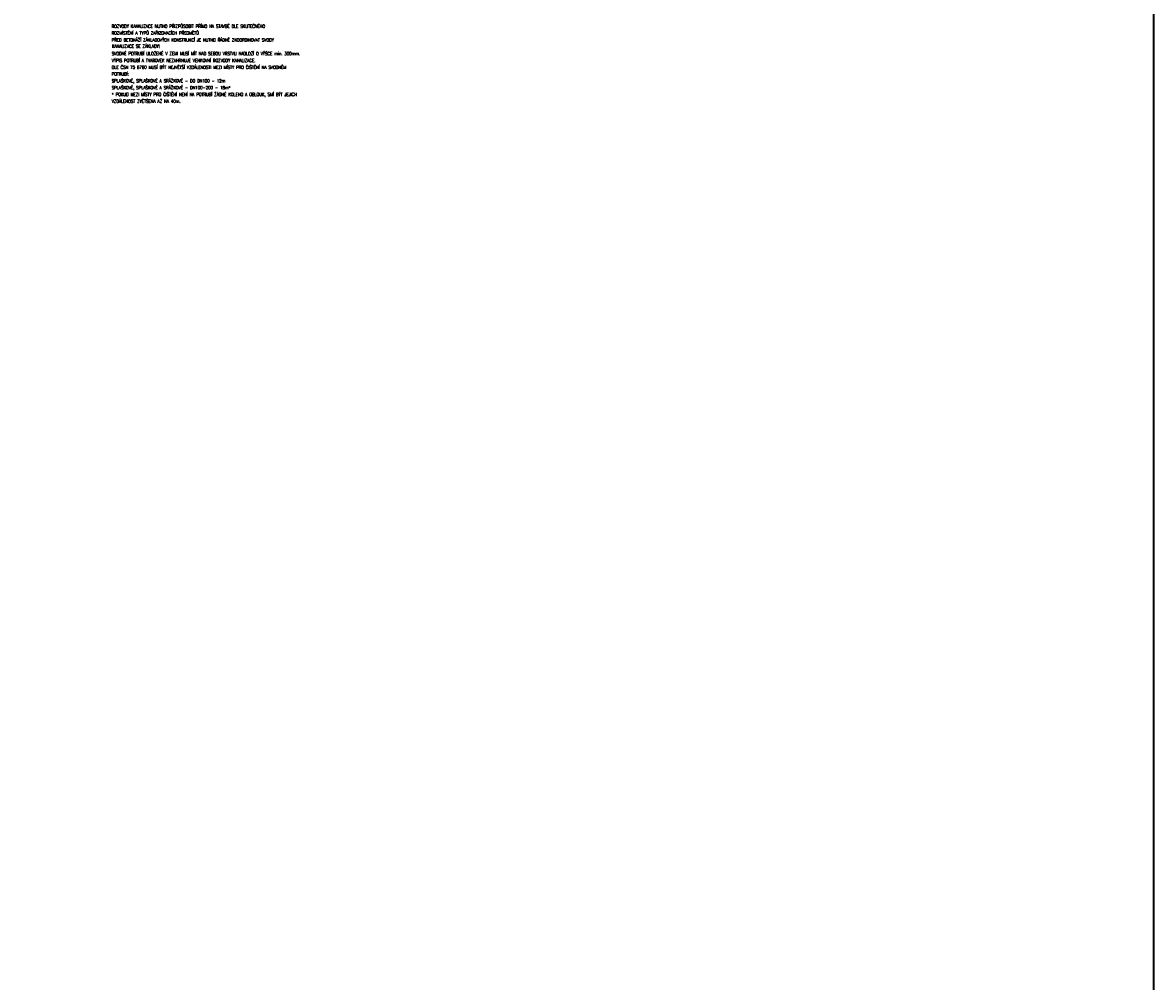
# Model space of a CAD drawing. Header units: millimetres. Extents: x -34728 to 839610, y -480656 to 464976.
# Tile 19 of 69: x 25674 to 92217, y -59810 to -3369. Entities that reach past the tile are written whole.
import ezdxf

# ---------------------------------------------------------------- set-up
doc = ezdxf.new("R2010")
doc.units = ezdxf.units.MM
doc.layers.get('0').update_dxf_attribs({"color": 9})
doc.layers.add('SS_TEXT25', color=3, linetype='Continuous', lineweight=25)
doc.styles.add('ROMANS', font='romans', dxfattribs={"width": 0.8})

msp = doc.modelspace()

# ---------------------------------------------------------------- linework, layer by layer
at = {"color": 220, "lineweight": 35}
msp.add_lwpolyline([(-3797.94, 52868.13), (92217.39, 52868.13), (92217.39, -112340.41), (-3797.94, -112340.41)], close=True, dxfattribs=at)

# ---------------------------------------------------------------- texts
at = {"layer": 'SS_TEXT25', "style": 'ROMANS', "width": 0.8}
for s, p in [('ROZVODY KANALIZACE NUTNO PŘIZPŮSOBIT PŘÍMO NA STAVBĚ DLE SKUTEČNÉHO ', (30910.54, -3677.15)), ('ROZMÍSTĚNÍ A TYPŮ ZAŘIZOVACÍCH PŘEDMĚTŮ.', (30910.54, -4077.24))]:
    msp.add_text(s, height=187.5, dxfattribs=at).set_placement(p)
at = {"layer": 'SS_TEXT25', "transparency": 33554687, "style": 'ROMANS', "width": 0.8}
for s, p in [('PŘED BETONÁŽÍ ZÁKLADOVÝCH KONSTRUKCÍ JE NUTNO ŘÁDNĚ ZKOORDINOVAT SVODY ', (30913.16, -4483.3)), ('KANALIZACE SE ZÁKLADY!', (30925.46, -4853.54)), ('SVODNÉ POTRUBÍ ULOŽENÉ V ZEMI MUSÍ MÍT NAD SEBOU VRSTVU NADLOŽÍ O VÝŠCE min. 300mm. ', (30919.09, -5285.2)), ('VÝPIS POTRUBÍ A TVAROVEK NEZAHRNUJE VENKOVNÍ ROZVODY KANALIZACE. ', (30919.09, -5690.94)), ('DLE ČSN 75 6760 MUSÍ BÝT NEJVĚTŠÍ VZDÁLENOSTI MEZI MÍSTY PRO ČIŠTĚNÍ NA SVODNÉM ', (30919.09, -6090.94)), ('POTRUBÍ:', (30919.09, -6490.94))]:
    msp.add_text(s, height=187.5, dxfattribs=at).set_placement(p)
at = {"layer": 'SS_TEXT25', "color": 240, "transparency": 33554687, "style": 'ROMANS', "width": 0.8}
for s, p in [('SPLAŠKOVÉ, SPLAŠKOVÉ A SRÁŽKOVÉ - DO DN100 - 12m', (30919.09, -6890.94)), ('SPLAŠKOVÉ, SPLAŠKOVÉ A SRÁŽKOVÉ - DN100-200 - 18m*', (30919.09, -7290.94)), ('VZDÁLENOST ZVĚTŠENA AŽ NA 40m. ', (30919.09, -8090.94)), ('* POKUD MEZI MÍSTY PRO ČIŠTĚNÍ NENÍ NA POTRUBÍ ŽÁDNÉ KOLENO A OBLOUK, SMÍ BÝT JEJICH ', (30919.09, -7690.94))]:
    msp.add_text(s, height=187.5, dxfattribs=at).set_placement(p)

doc.saveas('drawing.dxf')
